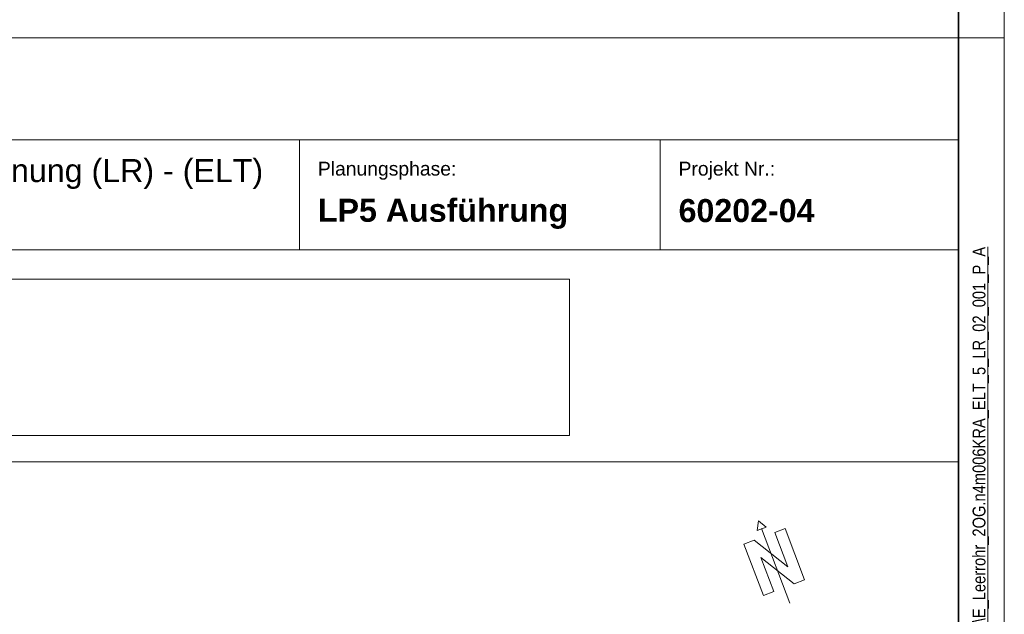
# Model space of a CAD drawing. Extents: x -620 to 3480, y 62 to 1102.
# Tile 42 of 256: x 193 to 300, y 296 to 361. Entities that reach past the tile are written whole.
import ezdxf

# ---------------------------------------------------------------- set-up
doc = ezdxf.new("R2010")
doc.units = 0
doc.layers.get('0').update_dxf_attribs({"lineweight": 13})
for name, color, linetype, lineweight in [('iwb_Plankopf Linie', 7, 'Continuous', 13), ('iwb_Plankopf Rahmen', 7, 'Continuous', 35), ('iwb_Plankopf Text', 7, 'Continuous', 18), ('X_Bitmap', 7, 'Continuous', 9)]:
    doc.layers.add(name, color=color, linetype=linetype, lineweight=lineweight)
doc.layers.add('iwb_Plankopf_Nordpfeil_20-82 Grad', color=3, linetype='Continuous', lineweight=18, true_color=0x00ff00)
doc.styles.add('Plankopf', font='arial.ttf')
doc.styles.get("Standard").update_dxf_attribs({"font": 'ARIALN.TTF'})
picture_1 = doc.add_image_def('image1.jfif', size_in_pixel=(600, 81))

# ---------------------------------------------------------------- blocks, each defined once
blk = doc.blocks.new('Blockreferenz-A06G9SLH8I')
at = {"color": 0, "lineweight": -2}
for p, q in [((273.51, 306.64), (273.35, 305.61)), ((273.51, 306.64), (274.32, 305.98)), ((273.35, 305.61), (274.32, 305.98)), ((273.83, 305.8), (276.93, 297.67)), ((276.4, 305.81), (275.28, 305.38)), ((275.28, 305.38), (276.4, 305.81)), ((278.53, 300.2), (276.4, 305.81)), ((273.03, 304.53), (271.91, 304.1)), ((273.03, 304.53), (276.7, 301.64)), ((276.7, 301.64), (275.28, 305.38)), ((271.91, 304.1), (274.04, 298.5)), ((275.17, 298.92), (273.74, 302.66)), ((277.41, 299.78), (273.74, 302.66)), ((278.53, 300.2), (277.41, 299.78)), ((277.41, 299.78), (278.53, 300.2)), ((274.04, 298.5), (275.17, 298.92))]:
    blk.add_line(p, q, dxfattribs=at)

msp = doc.modelspace()

# ---------------------------------------------------------------- linework, layer by layer
at = {"layer": 'iwb_Plankopf Linie', "lineweight": 18, "ltscale": 0.18}
msp.add_line((295.35, 359.43), (115.35, 359.43), dxfattribs=at)
at = {"layer": 'iwb_Plankopf Linie', "ltscale": 0.13}
for p, q in [((295.35, 67.43), (295.35, 359.43)), ((295.35, 348.27), (115.35, 348.27)), ((223.35, 336.27), (223.35, 348.27)), ((262.76, 336.27), (262.76, 348.27)), ((295.35, 336.27), (115.35, 336.27)), ((115.35, 313.11), (295.35, 313.11))]:
    msp.add_line(p, q, dxfattribs=at)
at = {"layer": 'iwb_Plankopf Rahmen', "ltscale": 0.35}
msp.add_line((295.35, 359.43), (295.35, 67.43), dxfattribs=at)
at = {"layer": 'iwb_Plankopf Rahmen', "color": 8, "lineweight": 5, "ltscale": 0.13, "true_color": 0x808080}
msp.add_line((300.35, 359.43), (295.35, 359.43), dxfattribs=at)
at = {"layer": 'iwb_Plankopf Rahmen', "color": 8, "lineweight": 13, "ltscale": 0.13, "true_color": 0x808080}
msp.add_lwpolyline([(300.35, 62.43), (-619.65, 62.43), (-619.65, 1102.43), (300.35, 1102.43), (300.35, 62.43)], close=True, dxfattribs=at)
at = {"layer": 'iwb_Plankopf Rahmen', "ltscale": 0.35}
msp.add_lwpolyline([(-599.65, 67.43), (-599.65, 1097.43), (295.35, 1097.43), (295.35, 67.43), (-599.65, 67.43)], close=True, dxfattribs=at)

# ---------------------------------------------------------------- block references
at = {"layer": 'iwb_Plankopf_Nordpfeil_20-82 Grad', "ltscale": 0.18}
msp.add_blockref('Blockreferenz-A06G9SLH8I', (0, 0), dxfattribs=at)

# ---------------------------------------------------------------- texts
at = {"layer": 'iwb_Plankopf Text', "ltscale": 0.18, "insert": (296.89, 74.51), "char_height": 1.4, "attachment_point": 1, "rotation": 90, "line_spacing_factor": 1.002}
msp.add_mtext('{\\fArial Narrow;\\\\srvnovamd01\\Nova_MD\\TGA\\60202 Pro Potsdam\\04 NB GES Krampnitz\\09 NOVA\\60202-04_AP_NB GES Krampnitz\\TGA\\Elektro\\Leerrohrplanung\\E_Leerrohr_2OG.n4m006KRA_ELT_5_LR_02_001_P_A}', dxfattribs=at)
at = {"layer": 'iwb_Plankopf Text', "ltscale": 0.18, "insert": (219.37, 344.54), "char_height": 2.5172, "width": 53.7006, "attachment_point": 6, "style": 'Plankopf'}
msp.add_mtext('- Leerrohrplanung (LR) - (ELT) ', dxfattribs=at)
at = {"layer": 'iwb_Plankopf Text', "ltscale": 0.18, "style": 'Plankopf'}
for s, insert, char_height, attachment_point, line_spacing_factor in [('Planungsphase:', (225.35, 345.88), 1.5105, 1, 0.970891), ('Projekt Nr.:', (264.76, 345.88), 1.5105, 1, 0.970891), ('\\fArial|b1|i0|c0|p34;LP5 Ausführung', (225.35, 340.19), 2.5172, 4, 0.996218), ('\\fArial|b1|i0|c0|p34;60202-04', (264.76, 340.53), 2.5172, 4, 0.996218)]:
    msp.add_mtext(s, dxfattribs=dict(at, insert=insert, char_height=char_height, attachment_point=attachment_point, line_spacing_factor=line_spacing_factor))

# ---------------------------------------------------------------- pictures from other files: only their frames are drawn
at = {"layer": 'X_Bitmap', "ltscale": 0.13}
image = msp.add_image(picture_1, insert=(126.3, 315.96), size_in_units=(126.55, 17.08), dxfattribs=at)
image.dxf.flags = 7

doc.saveas('drawing.dxf')
